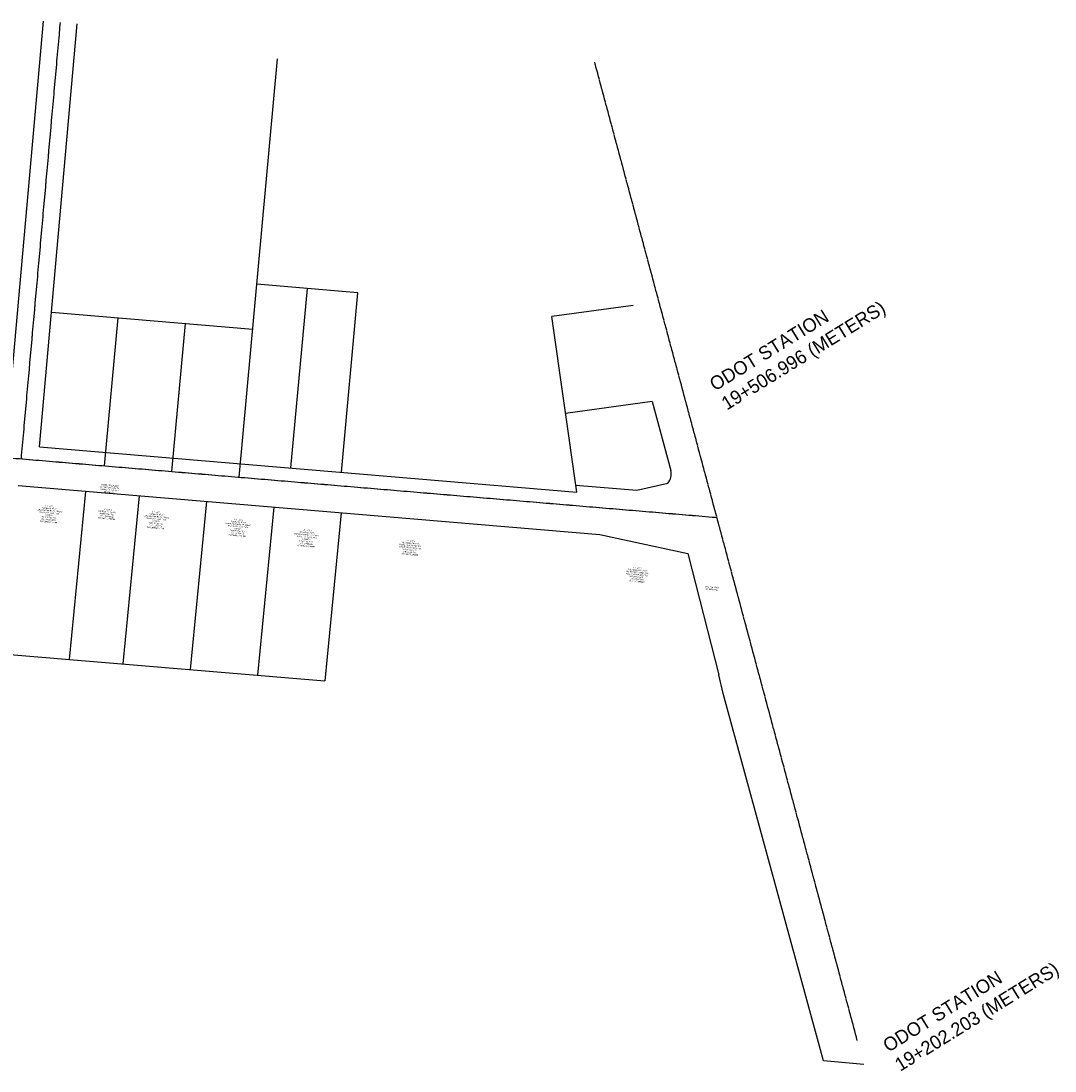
# Model space of a CAD drawing. Header units: feet. Extents: x 1373454 to 1376600, y 455823 to 457377.
# Tile 2 of 2: x 1375069 to 1376600, y 455823 to 457377. Entities that reach past the tile are written whole.
import ezdxf

# ---------------------------------------------------------------- set-up
doc = ezdxf.new("R2010")
doc.units = ezdxf.units.FT
doc.header["$MEASUREMENT"] = 0
doc.linetypes.add('cl', pattern=[5, 0.09375, -0.09375, 4.625, -0.09375, 0.09375])
for name, color, linetype in [('DV_X_Property_Line', 80, 'Continuous'), ('DV_X_Text', 20, 'Continuous'), ('RW_X_CL', 180, 'cl'), ('RW_X_Right_of_Way', 50, 'rowex'), ('RW_X_Text', 9, 'Continuous'), ('SC_Scratch1', 1, 'Continuous')]:
    doc.layers.add(name, color=color, linetype=linetype)
doc.styles.get("Standard").update_dxf_attribs({"font": 'font31.shx'})
doc.styles.add('Straight-Normal', font='font30.shx', dxfattribs={"height": 0.1})
doc.linetypes.add('rowex', pattern='A,0.75,-0.05,["Ex R/W",Straight-Normal,S=1,R=0,X=0,Y=-0.06],-0.7,0.75,-0.3,0.75,-0.3,0.75,-0.3,0.75,-0.3', length=5.7)

msp = doc.modelspace()

# ---------------------------------------------------------------- linework, layer by layer
at = {"layer": 'DV_X_Property_Line'}
for p, q in [((1375392.5, 456701.6), (1375449.4, 457321)), ((1375568.2, 456974.5), (1375418.7, 456987.1)), ((1375469, 456715.2), (1375493.4, 456980.8)), ((1375543.8, 456708.9), (1375568.2, 456974.5)), ((1375975.8, 456955.5), (1375855.2, 456939.3)), ((1375114.4, 456945.8), (1375412.6, 456920.7)), ((1375193.2, 456718.4), (1375213.3, 456937.5)), ((1375892.5, 456679.5), (1375855.2, 456939.3)), ((1375292.8, 456710), (1375313, 456929.1)), ((1375164.7, 456680.6), (1375140.6, 456431.8)), ((1375244.4, 456673.9), (1375220.3, 456425.1)), ((1375344.1, 456665.5), (1375319.9, 456416.7)), ((1375443.7, 456657.1), (1375419.6, 456408.3)), ((1375543.4, 456648.7), (1375519.2, 456399.9)), ((1375041.1, 456440.2), (1375519.2, 456399.9))]:
    msp.add_line(p, q, dxfattribs=at)
at = {"layer": 'DV_X_Property_Line', "flags": 128}
msp.add_lwpolyline([(1376003.9, 456813.7), (1375875.8, 456795.9)], dxfattribs=at)
at = {"layer": 'RW_X_CL'}
for p, q in [((1375069.9, 456728.8), (1375127.8, 457374.6)), ((1376307.7, 455867.6), (1375918.8, 457315.9)), ((1373457.2, 456864.6), (1376099.7, 456642))]:
    msp.add_line(p, q, dxfattribs=at)
at = {"layer": 'RW_X_Right_of_Way', "ltscale": 0.7}
for p, q in [((1375049.7, 456783.1), (1375102.9, 457376.8)), ((1375096.6, 456746.5), (1375152.7, 457372.4)), ((1376003.9, 456813.7), (1376031.4, 456711.4)), ((1375096.6, 456746.5), (1375892.5, 456679.5)), ((1375065.1, 456689), (1375926.6, 456616.5)), ((1375891, 456689.7), (1375981.1, 456682.1)), ((1375981.1, 456682.1), (1376027, 456692.9)), ((1375926.6, 456616.5), (1376056.6, 456588.8)), ((1376056.6, 456588.8), (1376102.8, 456408.8)), ((1376109.1, 456381.5), (1376102.8, 456408.8)), ((1376257.8, 455837.4), (1376109.1, 456381.5)), ((1376317.1, 455832.4), (1376257.8, 455837.4))]:
    msp.add_line(p, q, dxfattribs=at)
msp.add_arc((1376012.1, 456706.2), 20, 318.3785, 15.0321, dxfattribs=at)

# ---------------------------------------------------------------- texts
at = {"layer": 'DV_X_Text', "char_height": 2, "attachment_point": 2, "rotation": 354.7611}
for s, insert in [('\\pxt13;PT. LOT 1\\PBOARD OF PARK COMMISSIONERS OF GREAT PARKS OF HAMILTON COUNTY\\P3521 POOLE RD.\\PO.R. 14152/1827\\PPID 5100093003400', (1375112.3, 456659.6)), ('\\pxt13;PT. LOT 1\\PKIMBERLY L. FLICK\\P3509 POOLE RD.\\PO.R. 12649/531\\PPID 5100093003700', (1375197.4, 456654.6)), ('\\pxt13;PT. LOT 1\\PBOARD OF PARK COMMISSIONERS OF GREAT PARKS OF HAMILTON COUNTY\\P3499 POOLE RD.\\PO.R. 13762/204\\PPID 5100093003900', (1375270.7, 456650.7)), ('\\pxt13;PT. LOT 1\\PBOARD OF PARK COMMISSIONERS OF GREAT PARKS OF HAMILTON COUNTY\\P3485 POOLE RD.\\PO.R. 13769/243\\PPID 5100093008100', (1375391.7, 456639.4)), ('\\pxt13;PT. LOT 1\\PBOARD OF PARK COMMISSIONERS OF GREAT PARKS OF HAMILTON COUNTY\\P3471 POOLE RD.\\PO.R. 13769/249\\PPID 5100093009000', (1375493.4, 456623.9)), ('\\pxt13;PT. LOT 1\\PTHE BOARD OF PARK COMMISSION HAMILTON COUNTY PARK DISTRICT\\P3455 POOLE RD.\\PO.R. XXXX/XXX\\PPID 5100093003290', (1375646.6, 456608.2)), ('\\pxt13;PT. LOT 1\\PTHE BOARD OF PARK COMMISSION HAMILTON COUNTY PARK DISTRICT\\P3455 POOLE RD.\\PO.R. XXXX/XXX\\PPID 5100093003290', (1375982.8, 456568.2))]:
    msp.add_mtext_dynamic_manual_height_columns(s, width=39.955, gutter_width=0.25, heights=[26], dxfattribs=dict(at, insert=insert))
at = {"layer": 'RW_X_Text', "char_height": 2, "attachment_point": 2, "rotation": 354.7611}
for s, insert in [('\\pxt13;BOARD OF COUNTY COMMISSIONERS OF HAMILTON COUNTY\\PDB 2349/550', (1375201.3, 456690.3)), ('\\pxt13;STATE OF OHIO\\POR 9339/4011', (1376092.4, 456539.7))]:
    msp.add_mtext_dynamic_manual_height_columns(s, width=39.955, gutter_width=0.25, heights=[26], dxfattribs=dict(at, insert=insert))
at = {"layer": 'SC_Scratch1', "char_height": 20, "attachment_point": 1, "rotation": 31.7268}
for s, insert in [('ODOT STATION 19+506.996 (METERS)', (1376086.4, 456845.4)), ('ODOT STATION 19+202.203 (METERS)', (1376343.1, 455866.6))]:
    msp.add_mtext_dynamic_manual_height_columns(s, width=329.395, gutter_width=10, heights=[79.8], dxfattribs=dict(at, insert=insert))

doc.saveas('drawing.dxf')
